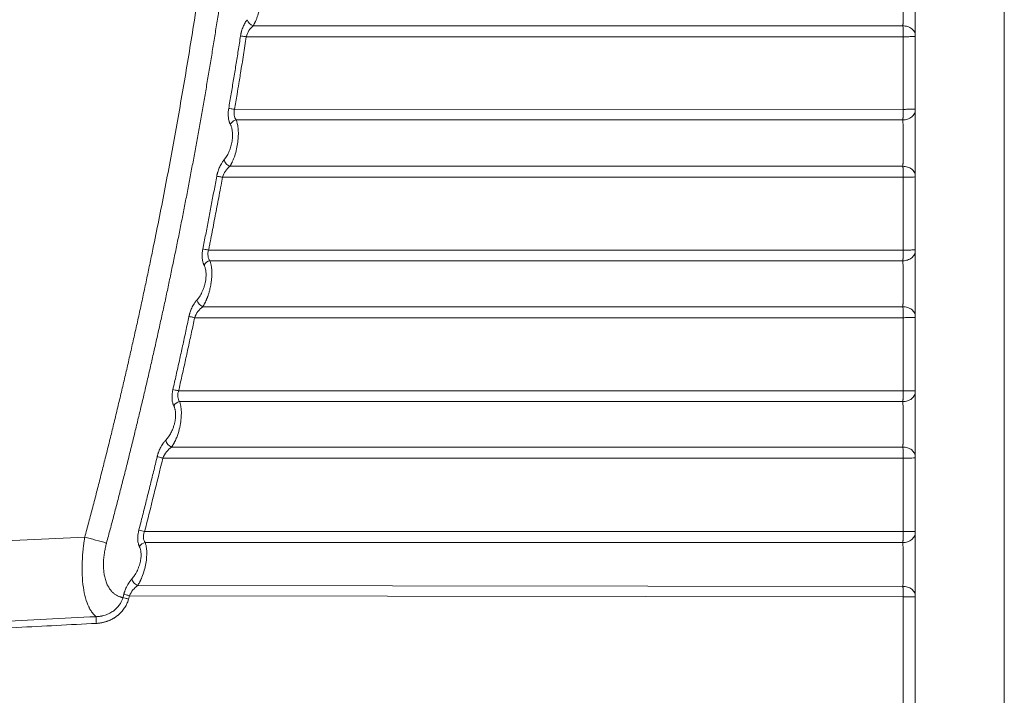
# Model space of a CAD drawing. Header units: millimetres. Extents: x 0 to 594, y 0 to 420.
# Tile 58 of 76: x 289 to 331, y 239 to 268. Entities that reach past the tile are written whole.
import ezdxf

# ---------------------------------------------------------------- set-up
doc = ezdxf.new("R2010")
doc.units = ezdxf.units.MM
doc.styles.add('SLDTEXTSTYLE1', font='TXT', dxfattribs={"width": 0.605})
doc.dimstyles.new('SLDDIMSTYLE1', dxfattribs={"dimtxt": 2.568319, "dimasz": 3.3, "dimexe": 0, "dimexo": 0.0625, "dimgap": 0.64208, "dimtad": 1, "dimdec": 0, "dimlfac": 5, "dimrnd": 1e-09, "dimzin": 12, "dimdsep": 46, "dimtxsty": 'SLDTEXTSTYLE1', "dimsah": 1, "dimcen": 0.09, "dimadec": 0, "dimazin": 3, "dimtfac": 1, "dimtdec": 1, "dimtofl": 0, "dimtmove": 0, "dimatfit": 3, "dimfxl": 1, "dimfrac": 2, "dimtolj": 1, "dimtzin": 12, "dimarcsym": 0})

# ---------------------------------------------------------------- blocks, each defined once
blk = doc.blocks.new('_D_6')
at = {"color": 7, "linetype": 'Continuous', "lineweight": 0}
for p, q in [((330.793, 372.004), (330.793, 209.104)), ((246.705, 327.56), (246.705, 209.104)), ((284.585, 214.636), (283.997, 214.636)), ((283.997, 214.636), (283.997, 210.692)), ((292.914, 214.636), (293.502, 214.636)), ((293.502, 214.636), (293.502, 210.692)), ((283.997, 210.692), (284.585, 210.692)), ((293.502, 210.692), (292.914, 210.692)), ((246.705, 210.104), (330.793, 210.104))]:
    blk.add_line(p, q, dxfattribs=at)
for points in [[(246.705, 210.104), (250.005, 209.604), (250.005, 210.604)], [(330.793, 210.104), (327.493, 210.604), (327.493, 209.604)]]:
    blk.add_solid(points, dxfattribs=at)
at = {"color": 7, "linetype": 'Continuous', "lineweight": 0, "char_height": 2.6458, "attachment_point": 1, "style": 'SLDTEXTSTYLE1'}
for s, insert in [('420', (285.81, 218.635)), ('16,6', (285.32, 214.103))]:
    blk.add_mtext(s, dxfattribs=dict(at, insert=insert))

msp = doc.modelspace()

# ---------------------------------------------------------------- linework, layer by layer
at = {"color": 7, "linetype": 'Continuous', "lineweight": 15}
for p, q in [((326.466, 267.936), (298.719, 267.935)), ((326.472, 267.473), (298.427, 267.472)), ((297.922, 264.372), (326.472, 264.371)), ((297.994, 263.921), (326.465, 263.92)), ((326.466, 261.938), (297.726, 261.938)), ((326.472, 261.473), (297.409, 261.473)), ((296.814, 258.361), (326.472, 258.361)), ((296.871, 257.905), (326.465, 257.905)), ((326.466, 255.943), (296.566, 255.943)), ((326.472, 255.475), (296.222, 255.475)), ((295.535, 252.35), (326.472, 252.35)), ((295.578, 251.888), (326.465, 251.888)), ((326.465, 249.95), (295.236, 249.95)), ((326.472, 249.478), (294.862, 249.478)), ((291.528, 246.103), (273.993, 245.289)), ((291.528, 246.103), (273.993, 245.289)), ((294.079, 246.338), (326.472, 246.337)), ((294.108, 245.87), (326.465, 245.87)), ((293.786, 244.036), (326.466, 244)), ((293.399, 243.456), (293.439, 243.601)), ((293.438, 243.601), (326.471, 243.548)), ((326.471, 232.42), (326.471, 243.548)), ((326.993, 232.419), (326.993, 243.553))]:
    msp.add_line(p, q, dxfattribs=at)
for centre, radius, start, end in [((298.858, 268.32), 0.409, 196.9965, 250.1143), ((296.947, 257.538), 0.375, 101.6744, 150.2374), ((296.714, 256.324), 0.409, 193.8685, 248.8318), ((295.652, 251.521), 0.375, 101.4297, 149.3778), ((295.388, 250.329), 0.409, 192.2382, 248.181), ((284.641, 209.728), 37.807, 75.544, 75.9217), ((226.819, 4.656), 249.968, 74.77638, 74.99687), ((294.181, 245.503), 0.374, 101.2632, 148.5814)]:
    msp.add_arc(centre, radius, start, end, dxfattribs=at)
for points, knots in [([(291.528, 246.103), (291.586, 246.316), (291.7, 246.743), (291.869, 247.384), (292.036, 248.026), (292.2, 248.668), (292.363, 249.312), (292.524, 249.956), (292.683, 250.601), (292.84, 251.246), (292.995, 251.892), (293.149, 252.539), (293.3, 253.187), (293.449, 253.836), (293.596, 254.485), (293.741, 255.135), (293.884, 255.786), (294.025, 256.437), (294.165, 257.09), (294.302, 257.743), (294.478, 258.594), (294.69, 259.643), (294.935, 260.892), (295.172, 262.143), (295.402, 263.395), (295.624, 264.649), (295.84, 265.905), (296.047, 267.163), (296.248, 268.423), (296.441, 269.684), (296.564, 270.526), (296.625, 270.947)], [0, 0, 0, 0, 0.02611, 0.052228, 0.078356, 0.104493, 0.13064, 0.156796, 0.182963, 0.20914, 0.235327, 0.261526, 0.287736, 0.313957, 0.34019, 0.366434, 0.392691, 0.418961, 0.445243, 0.471538, 0.497847, 0.547977, 0.598121, 0.648281, 0.698459, 0.748657, 0.798876, 0.849118, 0.899385, 0.949678, 1, 1, 1, 1]), ([(291.528, 246.103), (291.586, 246.316), (291.7, 246.743), (291.869, 247.384), (292.036, 248.026), (292.2, 248.668), (292.363, 249.312), (292.524, 249.956), (292.683, 250.601), (292.84, 251.246), (292.995, 251.892), (293.149, 252.539), (293.3, 253.187), (293.449, 253.836), (293.596, 254.485), (293.741, 255.135), (293.884, 255.786), (294.025, 256.437), (294.165, 257.09), (294.302, 257.743), (294.478, 258.594), (294.69, 259.643), (294.935, 260.892), (295.172, 262.143), (295.402, 263.395), (295.624, 264.649), (295.84, 265.905), (296.047, 267.163), (296.248, 268.423), (296.441, 269.684), (296.564, 270.526), (296.625, 270.947)], [0, 0, 0, 0, 0.02611, 0.052228, 0.078356, 0.104493, 0.13064, 0.156796, 0.182963, 0.20914, 0.235327, 0.261526, 0.287736, 0.313957, 0.34019, 0.366434, 0.392691, 0.418961, 0.445243, 0.471538, 0.497847, 0.547977, 0.598121, 0.648281, 0.698459, 0.748657, 0.798876, 0.849118, 0.899385, 0.949678, 1, 1, 1, 1]), ([(292.457, 245.852), (292.51, 246.05), (292.616, 246.447), (292.774, 247.043), (292.93, 247.64), (293.084, 248.239), (293.237, 248.84), (293.389, 249.442), (293.539, 250.046), (293.687, 250.652), (293.834, 251.258), (293.98, 251.867), (294.124, 252.477), (294.266, 253.089), (294.407, 253.702), (294.546, 254.317), (294.684, 254.933), (294.82, 255.551), (294.955, 256.17), (295.087, 256.791), (295.219, 257.413), (295.348, 258.037), (295.476, 258.662), (295.603, 259.289), (295.728, 259.918), (295.851, 260.547), (295.972, 261.179), (296.092, 261.812), (296.21, 262.446), (296.326, 263.082), (296.441, 263.719), (296.553, 264.358), (296.665, 264.998), (296.774, 265.64), (296.882, 266.283), (296.988, 266.928), (297.092, 267.574), (297.194, 268.222), (297.295, 268.871), (297.393, 269.521), (297.49, 270.173), (297.553, 270.608), (297.585, 270.826)], [0, 0, 0, 0, 0.024114, 0.048274, 0.072479, 0.09673, 0.121026, 0.145368, 0.169755, 0.194188, 0.218667, 0.24319, 0.267759, 0.292374, 0.317033, 0.341738, 0.366488, 0.391284, 0.416125, 0.441011, 0.465943, 0.49092, 0.515942, 0.54101, 0.566123, 0.591282, 0.616486, 0.641736, 0.667031, 0.692372, 0.717758, 0.74319, 0.768667, 0.79419, 0.819758, 0.845371, 0.87103, 0.896733, 0.922482, 0.948276, 0.974116, 1, 1, 1, 1]), ([(326.993, 267.537), (326.993, 267.545), (326.993, 267.569), (326.993, 267.616), (326.993, 267.678), (326.993, 267.754), (326.993, 267.86), (326.993, 268.003), (326.993, 268.183), (326.993, 268.371), (326.993, 268.566), (326.993, 268.764), (326.993, 269.031), (326.993, 269.297), (326.993, 269.552), (326.993, 269.737), (326.993, 269.911), (326.993, 270.049), (326.993, 270.15), (326.993, 270.232), (326.993, 270.299), (326.993, 270.342), (326.993, 270.355)], [0, 0, 0, 0, 0.011202, 0.032147, 0.062837, 0.091431, 0.124634, 0.186442, 0.248803, 0.311411, 0.373933, 0.436329, 0.498705, 0.623535, 0.686297, 0.749201, 0.81193, 0.874196, 0.907232, 0.93654, 0.980066, 1, 1, 1, 1]), ([(298.719, 267.935), (298.725, 267.946), (298.738, 267.968), (298.757, 268.002), (298.774, 268.035), (298.789, 268.066), (298.804, 268.096), (298.831, 268.156), (298.869, 268.249), (298.931, 268.431), (298.993, 268.671), (299.039, 268.97), (299.057, 269.256), (299.048, 269.477), (299.028, 269.637), (299.009, 269.734), (298.99, 269.812), (298.971, 269.875), (298.956, 269.914), (298.948, 269.934)], [0, 0, 0, 0, 0.023269, 0.045142, 0.065615, 0.084686, 0.10235, 0.118601, 0.188261, 0.253313, 0.392023, 0.51791, 0.640658, 0.762378, 0.821053, 0.88142, 0.918764, 0.95831, 1, 1, 1, 1]), ([(326.466, 267.936), (326.466, 267.948), (326.467, 267.972), (326.467, 268.009), (326.468, 268.047), (326.468, 268.086), (326.468, 268.126), (326.469, 268.168), (326.469, 268.21), (326.47, 268.253), (326.47, 268.297), (326.47, 268.341), (326.471, 268.386), (326.471, 268.432), (326.471, 268.477), (326.471, 268.524), (326.472, 268.57), (326.472, 268.617), (326.472, 268.664), (326.472, 268.711), (326.472, 268.759), (326.472, 268.806), (326.472, 268.853), (326.472, 268.899), (326.472, 268.96), (326.472, 269.036), (326.472, 269.125), (326.472, 269.215), (326.471, 269.304), (326.471, 269.392), (326.47, 269.478), (326.47, 269.563), (326.469, 269.644), (326.468, 269.723), (326.467, 269.798), (326.466, 269.869), (326.466, 269.912), (326.465, 269.934)], [0, 0, 0, 0, 0.022757, 0.045417, 0.067973, 0.090418, 0.112752, 0.134979, 0.157102, 0.179123, 0.201043, 0.222865, 0.244588, 0.266215, 0.287745, 0.30918, 0.33052, 0.351763, 0.37291, 0.393959, 0.414911, 0.435764, 0.456519, 0.477177, 0.497738, 0.537129, 0.576965, 0.617245, 0.657974, 0.699147, 0.740762, 0.782817, 0.825317, 0.868273, 0.911698, 0.95561, 1, 1, 1, 1]), ([(298.179, 267.506), (298.182, 267.52), (298.186, 267.547), (298.194, 267.586), (298.202, 267.626), (298.212, 267.665), (298.228, 267.726), (298.254, 267.806), (298.291, 267.9), (298.332, 267.988), (298.375, 268.067), (298.42, 268.139), (298.451, 268.179), (298.467, 268.2)], [0, 0, 0, 0, 0.048579, 0.097147, 0.145829, 0.194746, 0.244022, 0.373773, 0.504173, 0.629987, 0.75885, 0.878462, 1, 1, 1, 1]), ([(298.427, 267.472), (298.449, 267.565), (298.489, 267.656), (298.592, 267.813), (298.653, 267.881), (298.719, 267.935)], [0, 0, 0, 0, 0.5, 0.5, 1, 1, 1, 1]), ([(326.472, 267.473), (326.472, 267.479), (326.472, 267.505), (326.472, 267.551), (326.472, 267.609), (326.471, 267.668), (326.471, 267.726), (326.47, 267.783), (326.469, 267.837), (326.468, 267.889), (326.467, 267.92), (326.466, 267.936)], [0, 0, 0, 0, 0.039072, 0.149828, 0.263258, 0.379363, 0.498142, 0.619596, 0.743723, 0.870525, 1, 1, 1, 1]), ([(326.466, 267.935), (326.529, 267.934), (326.596, 267.925), (326.726, 267.885), (326.788, 267.854), (326.891, 267.777), (326.931, 267.73), (326.982, 267.634), (326.993, 267.584), (326.993, 267.537)], [0, 0, 0, 0, 0.25, 0.25, 0.5, 0.5, 0.75, 0.75, 1, 1, 1, 1]), ([(297.675, 264.41), (297.71, 264.616), (297.779, 265.027), (297.882, 265.646), (297.983, 266.265), (298.082, 266.885), (298.147, 267.299), (298.179, 267.506)], [0, 0, 0, 0, 0.19949, 0.399234, 0.599233, 0.799488, 1, 1, 1, 1]), ([(297.922, 264.372), (297.958, 264.585), (298.021, 264.955), (298.099, 265.426), (298.149, 265.729), (298.215, 266.134), (298.285, 266.567), (298.367, 267.084), (298.407, 267.343), (298.427, 267.472)], [0, 0, 0, 0, 0.206323, 0.358398, 0.456224, 0.499802, 0.749849, 0.874925, 1, 1, 1, 1]), ([(298.427, 267.472), (298.379, 267.48), (298.328, 267.487), (298.239, 267.499), (298.203, 267.504), (298.179, 267.506)], [0, 0, 0, 0, 0.5, 0.5, 1, 1, 1, 1]), ([(326.472, 267.473), (326.535, 267.473), (326.602, 267.473), (326.73, 267.475), (326.792, 267.477), (326.893, 267.48), (326.932, 267.482), (326.982, 267.487), (326.993, 267.489), (326.993, 267.491)], [0, 0, 0, 0, 0.25, 0.25, 0.5, 0.5, 0.75, 0.75, 1, 1, 1, 1]), ([(326.472, 264.371), (326.472, 264.888), (326.472, 265.922), (326.472, 266.955), (326.472, 267.473)], [0, 0, 0, 0, 0.499575, 1, 1, 1, 1]), ([(297.742, 263.734), (297.738, 263.742), (297.73, 263.758), (297.719, 263.783), (297.708, 263.809), (297.699, 263.837), (297.685, 263.881), (297.67, 263.946), (297.658, 264.034), (297.652, 264.127), (297.653, 264.212), (297.658, 264.286), (297.665, 264.348), (297.671, 264.389), (297.675, 264.41)], [0, 0, 0, 0, 0.050196, 0.099907, 0.149231, 0.198273, 0.247135, 0.378094, 0.507064, 0.634669, 0.762655, 0.84144, 0.920379, 1, 1, 1, 1]), ([(297.922, 264.372), (297.874, 264.38), (297.824, 264.388), (297.735, 264.402), (297.699, 264.407), (297.675, 264.41)], [0, 0, 0, 0, 0.5, 0.5, 1, 1, 1, 1]), ([(297.994, 263.921), (297.952, 263.972), (297.921, 264.039), (297.901, 264.157), (297.899, 264.198), (297.904, 264.284), (297.911, 264.328), (297.922, 264.372)], [0, 0, 0, 0, 0.5, 0.5, 0.75, 0.75, 1, 1, 1, 1]), ([(326.465, 263.92), (326.465, 263.928), (326.466, 263.942), (326.467, 263.966), (326.467, 263.991), (326.468, 264.017), (326.469, 264.043), (326.469, 264.071), (326.47, 264.099), (326.47, 264.128), (326.471, 264.158), (326.471, 264.188), (326.471, 264.218), (326.472, 264.249), (326.472, 264.279), (326.472, 264.31), (326.472, 264.341), (326.472, 264.361), (326.472, 264.371)], [0, 0, 0, 0, 0.066368, 0.13222, 0.197557, 0.262378, 0.326683, 0.390472, 0.453746, 0.516504, 0.578746, 0.640472, 0.701683, 0.762378, 0.822557, 0.88222, 0.941368, 1, 1, 1, 1]), ([(326.465, 263.92), (326.528, 263.921), (326.596, 263.931), (326.726, 263.974), (326.788, 264.006), (326.891, 264.088), (326.931, 264.138), (326.982, 264.24), (326.993, 264.294), (326.993, 264.343)], [0, 0, 0, 0, 0.25, 0.25, 0.5, 0.5, 0.75, 0.75, 1, 1, 1, 1]), ([(326.472, 264.371), (326.535, 264.371), (326.601, 264.372), (326.73, 264.373), (326.791, 264.375), (326.892, 264.378), (326.932, 264.38), (326.982, 264.384), (326.993, 264.386), (326.993, 264.388)], [0, 0, 0, 0, 0.25, 0.25, 0.5, 0.5, 0.75, 0.75, 1, 1, 1, 1]), ([(326.993, 261.535), (326.993, 261.543), (326.993, 261.565), (326.993, 261.612), (326.993, 261.673), (326.993, 261.748), (326.993, 261.853), (326.993, 261.994), (326.993, 262.173), (326.993, 262.361), (326.993, 262.555), (326.993, 262.753), (326.993, 263.019), (326.993, 263.285), (326.993, 263.54), (326.993, 263.725), (326.993, 263.9), (326.993, 264.037), (326.993, 264.138), (326.993, 264.22), (326.993, 264.287), (326.993, 264.329), (326.993, 264.343)], [0, 0, 0, 0, 0.011062, 0.031986, 0.062774, 0.091328, 0.124499, 0.186248, 0.248573, 0.311158, 0.373661, 0.436043, 0.498413, 0.623265, 0.686057, 0.748999, 0.81177, 0.874074, 0.90714, 0.936465, 0.98017, 1, 1, 1, 1]), ([(297.475, 262.212), (297.482, 262.221), (297.497, 262.239), (297.519, 262.267), (297.541, 262.297), (297.561, 262.328), (297.592, 262.376), (297.631, 262.444), (297.677, 262.537), (297.718, 262.636), (297.766, 262.774), (297.812, 262.958), (297.836, 263.146), (297.839, 263.29), (297.834, 263.394), (297.822, 263.492), (297.804, 263.572), (297.785, 263.637), (297.765, 263.688), (297.75, 263.719), (297.742, 263.734)], [0, 0, 0, 0, 0.025622, 0.051037, 0.076281, 0.10139, 0.126402, 0.189765, 0.252331, 0.315505, 0.377839, 0.502489, 0.626675, 0.688735, 0.7509, 0.812782, 0.875243, 0.916431, 0.957926, 1, 1, 1, 1]), ([(297.726, 261.938), (297.733, 261.95), (297.747, 261.972), (297.766, 262.006), (297.784, 262.038), (297.8, 262.069), (297.815, 262.098), (297.843, 262.157), (297.882, 262.248), (297.948, 262.428), (298.015, 262.666), (298.067, 262.963), (298.09, 263.244), (298.085, 263.463), (298.069, 263.621), (298.053, 263.717), (298.034, 263.796), (298.016, 263.861), (298.001, 263.9), (297.994, 263.921)], [0, 0, 0, 0, 0.024236, 0.046747, 0.067528, 0.086575, 0.103883, 0.119445, 0.189798, 0.255127, 0.394526, 0.519692, 0.641452, 0.761043, 0.819311, 0.879123, 0.917254, 0.957566, 1, 1, 1, 1]), ([(297.994, 263.921), (297.966, 263.914), (297.939, 263.905), (297.891, 263.883), (297.87, 263.87), (297.827, 263.84), (297.807, 263.822), (297.77, 263.781), (297.754, 263.758), (297.742, 263.734)], [0, 0, 0, 0, 0.25, 0.25, 0.5, 0.5, 0.75, 0.75, 1, 1, 1, 1]), ([(326.466, 261.938), (326.466, 261.95), (326.466, 261.973), (326.467, 262.009), (326.467, 262.046), (326.468, 262.085), (326.468, 262.125), (326.469, 262.165), (326.469, 262.207), (326.47, 262.249), (326.47, 262.293), (326.47, 262.337), (326.471, 262.381), (326.471, 262.426), (326.471, 262.472), (326.471, 262.518), (326.471, 262.564), (326.472, 262.611), (326.472, 262.657), (326.472, 262.704), (326.472, 262.751), (326.472, 262.798), (326.472, 262.844), (326.472, 262.891), (326.472, 262.951), (326.472, 263.026), (326.472, 263.116), (326.472, 263.205), (326.471, 263.293), (326.471, 263.381), (326.47, 263.467), (326.47, 263.551), (326.469, 263.633), (326.468, 263.711), (326.467, 263.786), (326.466, 263.856), (326.465, 263.899), (326.465, 263.92)], [0, 0, 0, 0, 0.0227546, 0.045412, 0.0679645, 0.0904056, 0.1127356, 0.1349581, 0.157076, 0.1790915, 0.2010063, 0.2228217, 0.2445391, 0.2661596, 0.2876841, 0.3091131, 0.3304464, 0.3516836, 0.3728241, 0.3938672, 0.4148123, 0.435659, 0.4564073, 0.4770581, 0.4976118, 0.536997, 0.5768287, 0.6171088, 0.6578393, 0.6990184, 0.7406425, 0.7827098, 0.8252251, 0.8681988, 0.9116441, 0.9555802, 1, 1, 1, 1]), ([(297.163, 261.515), (297.165, 261.527), (297.169, 261.55), (297.177, 261.586), (297.186, 261.621), (297.195, 261.656), (297.211, 261.711), (297.235, 261.785), (297.271, 261.877), (297.313, 261.967), (297.356, 262.044), (297.397, 262.109), (297.435, 262.163), (297.462, 262.196), (297.475, 262.212)], [0, 0, 0, 0, 0.042654, 0.08533, 0.128115, 0.171092, 0.214344, 0.33159, 0.450765, 0.579735, 0.711624, 0.806595, 0.902551, 1, 1, 1, 1]), ([(297.409, 261.473), (297.435, 261.567), (297.48, 261.658), (297.591, 261.817), (297.657, 261.884), (297.726, 261.938)], [0, 0, 0, 0, 0.5, 0.5, 1, 1, 1, 1]), ([(297.726, 261.938), (297.694, 261.95), (297.663, 261.967), (297.608, 262.006), (297.583, 262.028), (297.543, 262.072), (297.524, 262.098), (297.493, 262.153), (297.481, 262.183), (297.475, 262.212)], [0, 0, 0, 0, 0.25, 0.25, 0.5, 0.5, 0.75, 0.75, 1, 1, 1, 1]), ([(326.472, 261.473), (326.472, 261.479), (326.472, 261.504), (326.472, 261.551), (326.472, 261.611), (326.471, 261.671), (326.471, 261.73), (326.47, 261.787), (326.469, 261.842), (326.467, 261.893), (326.466, 261.923), (326.466, 261.938)], [0, 0, 0, 0, 0.032157, 0.147626, 0.26467, 0.383288, 0.503481, 0.625249, 0.748591, 0.873508, 1, 1, 1, 1]), ([(326.466, 261.938), (326.529, 261.937), (326.596, 261.927), (326.726, 261.887), (326.788, 261.856), (326.891, 261.778), (326.931, 261.73), (326.982, 261.632), (326.993, 261.582), (326.993, 261.535)], [0, 0, 0, 0, 0.25, 0.25, 0.5, 0.5, 0.75, 0.75, 1, 1, 1, 1]), ([(296.569, 258.407), (296.61, 258.614), (296.691, 259.026), (296.811, 259.647), (296.93, 260.268), (297.047, 260.891), (297.124, 261.307), (297.163, 261.515)], [0, 0, 0, 0, 0.199363, 0.399044, 0.599043, 0.799362, 1, 1, 1, 1]), ([(297.409, 261.473), (297.361, 261.481), (297.31, 261.49), (297.222, 261.505), (297.186, 261.511), (297.163, 261.515)], [0, 0, 0, 0, 0.5, 0.5, 1, 1, 1, 1]), ([(296.814, 258.361), (296.827, 258.426), (296.853, 258.555), (296.904, 258.814), (296.992, 259.267), (297.117, 259.915), (297.243, 260.58), (297.34, 261.099), (297.388, 261.359), (297.409, 261.473)], [0, 0, 0, 0, 0.062451, 0.124906, 0.24984, 0.499796, 0.749855, 0.89028, 1, 1, 1, 1]), ([(326.472, 261.473), (326.535, 261.473), (326.602, 261.473), (326.73, 261.475), (326.792, 261.476), (326.893, 261.479), (326.932, 261.481), (326.982, 261.485), (326.993, 261.486), (326.993, 261.488)], [0, 0, 0, 0, 0.25, 0.25, 0.5, 0.5, 0.75, 0.75, 1, 1, 1, 1]), ([(326.472, 258.361), (326.472, 258.879), (326.472, 259.917), (326.472, 260.954), (326.472, 261.473)], [0, 0, 0, 0, 0.499749, 1, 1, 1, 1]), ([(296.621, 257.724), (296.617, 257.733), (296.608, 257.75), (296.596, 257.779), (296.586, 257.808), (296.572, 257.852), (296.557, 257.914), (296.544, 257.999), (296.54, 258.077), (296.54, 258.143), (296.542, 258.201), (296.547, 258.264), (296.556, 258.336), (296.564, 258.383), (296.569, 258.407)], [0, 0, 0, 0, 0.055163, 0.109792, 0.164029, 0.218017, 0.341598, 0.462317, 0.594679, 0.662496, 0.729553, 0.818364, 0.90824, 1, 1, 1, 1]), ([(296.814, 258.361), (296.767, 258.371), (296.717, 258.38), (296.629, 258.397), (296.593, 258.403), (296.569, 258.407)], [0, 0, 0, 0, 0.5, 0.5, 1, 1, 1, 1]), ([(296.871, 257.905), (296.83, 257.957), (296.801, 258.025), (296.785, 258.144), (296.784, 258.187), (296.793, 258.273), (296.801, 258.318), (296.814, 258.361)], [0, 0, 0, 0, 0.5, 0.5, 0.75, 0.75, 1, 1, 1, 1]), ([(326.465, 257.905), (326.465, 257.913), (326.466, 257.927), (326.467, 257.951), (326.467, 257.976), (326.468, 258.002), (326.469, 258.029), (326.469, 258.057), (326.47, 258.086), (326.47, 258.116), (326.471, 258.145), (326.471, 258.176), (326.471, 258.206), (326.472, 258.237), (326.472, 258.268), (326.472, 258.299), (326.472, 258.33), (326.472, 258.351), (326.472, 258.361)], [0, 0, 0, 0, 0.066512, 0.132489, 0.197931, 0.262838, 0.32721, 0.391047, 0.45435, 0.517117, 0.57935, 0.641048, 0.70221, 0.762838, 0.822931, 0.882489, 0.941512, 1, 1, 1, 1]), ([(326.465, 257.905), (326.528, 257.906), (326.595, 257.916), (326.726, 257.959), (326.788, 257.991), (326.891, 258.074), (326.931, 258.123), (326.982, 258.226), (326.993, 258.28), (326.993, 258.329)], [0, 0, 0, 0, 0.25, 0.25, 0.5, 0.5, 0.75, 0.75, 1, 1, 1, 1]), ([(326.472, 258.361), (326.535, 258.361), (326.601, 258.361), (326.73, 258.363), (326.791, 258.364), (326.892, 258.367), (326.932, 258.368), (326.982, 258.371), (326.993, 258.373), (326.993, 258.375)], [0, 0, 0, 0, 0.25, 0.25, 0.5, 0.5, 0.75, 0.75, 1, 1, 1, 1]), ([(326.993, 255.534), (326.993, 255.545), (326.993, 255.569), (326.993, 255.606), (326.993, 255.65), (326.993, 255.702), (326.993, 255.785), (326.993, 255.897), (326.993, 256.042), (326.993, 256.203), (326.993, 256.443), (326.993, 256.78), (326.993, 257.21), (326.993, 257.567), (326.993, 257.833), (326.993, 258.018), (326.993, 258.157), (326.993, 258.247), (326.993, 258.296), (326.993, 258.319), (326.993, 258.329)], [0, 0, 0, 0, 0.016843, 0.033687, 0.050529, 0.075114, 0.10131, 0.152592, 0.205276, 0.260678, 0.319367, 0.445336, 0.580646, 0.721066, 0.791622, 0.861352, 0.930295, 0.964951, 0.984894, 1, 1, 1, 1]), ([(296.566, 255.943), (296.574, 255.954), (296.588, 255.977), (296.61, 256.012), (296.631, 256.048), (296.65, 256.084), (296.669, 256.119), (296.686, 256.155), (296.702, 256.19), (296.718, 256.224), (296.732, 256.258), (296.746, 256.291), (296.758, 256.322), (296.77, 256.353), (296.793, 256.416), (296.825, 256.513), (296.87, 256.673), (296.91, 256.858), (296.944, 257.095), (296.96, 257.348), (296.95, 257.543), (296.933, 257.664), (296.922, 257.728), (296.908, 257.79), (296.892, 257.85), (296.878, 257.887), (296.871, 257.905)], [0, 0, 0, 0, 0.0248723, 0.0489233, 0.0721482, 0.0945447, 0.1161102, 0.1368417, 0.1567369, 0.1757943, 0.1940127, 0.2113892, 0.2279204, 0.243604, 0.2584384, 0.3234774, 0.3842242, 0.4806616, 0.5702756, 0.6933978, 0.8159213, 0.8502599, 0.8858573, 0.9227066, 0.9607661, 1, 1, 1, 1]), ([(326.466, 255.943), (326.466, 255.954), (326.466, 255.976), (326.467, 256.011), (326.467, 256.046), (326.468, 256.083), (326.468, 256.121), (326.469, 256.16), (326.469, 256.2), (326.469, 256.24), (326.47, 256.282), (326.47, 256.324), (326.47, 256.366), (326.471, 256.409), (326.471, 256.453), (326.471, 256.497), (326.471, 256.541), (326.472, 256.586), (326.472, 256.63), (326.472, 256.675), (326.472, 256.72), (326.472, 256.764), (326.472, 256.824), (326.472, 256.9), (326.472, 256.991), (326.472, 257.082), (326.472, 257.174), (326.471, 257.265), (326.471, 257.355), (326.47, 257.443), (326.47, 257.529), (326.469, 257.613), (326.468, 257.693), (326.467, 257.769), (326.466, 257.841), (326.465, 257.884), (326.465, 257.905)], [0, 0, 0, 0, 0.022279, 0.044448, 0.0665, 0.088428, 0.110232, 0.131917, 0.153484, 0.174937, 0.196277, 0.217504, 0.238621, 0.259628, 0.280527, 0.301317, 0.322, 0.342575, 0.363041, 0.383399, 0.403647, 0.423785, 0.443814, 0.484052, 0.524713, 0.565795, 0.607298, 0.649222, 0.691568, 0.734334, 0.777519, 0.821125, 0.865163, 0.909645, 0.95459, 1, 1, 1, 1]), ([(296.317, 256.226), (296.324, 256.234), (296.339, 256.251), (296.361, 256.278), (296.382, 256.305), (296.403, 256.334), (296.437, 256.383), (296.481, 256.456), (296.537, 256.562), (296.588, 256.682), (296.634, 256.815), (296.669, 256.95), (296.693, 257.083), (296.705, 257.196), (296.708, 257.292), (296.706, 257.377), (296.699, 257.464), (296.685, 257.545), (296.667, 257.614), (296.646, 257.672), (296.63, 257.707), (296.621, 257.724)], [0, 0, 0, 0, 0.024827, 0.049435, 0.073857, 0.098125, 0.122273, 0.193668, 0.264022, 0.342512, 0.423036, 0.50193, 0.575753, 0.647201, 0.694399, 0.741651, 0.800181, 0.859107, 0.90562, 0.952444, 1, 1, 1, 1]), ([(295.977, 255.524), (295.98, 255.536), (295.985, 255.56), (295.994, 255.596), (296.004, 255.632), (296.014, 255.668), (296.032, 255.723), (296.059, 255.798), (296.099, 255.89), (296.144, 255.981), (296.19, 256.059), (296.234, 256.124), (296.275, 256.178), (296.303, 256.21), (296.317, 256.226)], [0, 0, 0, 0, 0.042307, 0.084745, 0.127401, 0.170358, 0.213701, 0.330742, 0.449912, 0.579029, 0.710938, 0.8063, 0.902486, 1, 1, 1, 1]), ([(296.222, 255.475), (296.252, 255.571), (296.303, 255.663), (296.423, 255.822), (296.493, 255.89), (296.566, 255.943)], [0, 0, 0, 0, 0.5, 0.5, 1, 1, 1, 1]), ([(326.472, 255.475), (326.472, 255.479), (326.472, 255.504), (326.472, 255.55), (326.472, 255.611), (326.471, 255.672), (326.471, 255.732), (326.47, 255.79), (326.469, 255.845), (326.467, 255.897), (326.466, 255.928), (326.466, 255.943)], [0, 0, 0, 0, 0.025287, 0.141009, 0.258478, 0.377696, 0.498661, 0.621374, 0.745835, 0.872044, 1, 1, 1, 1]), ([(326.466, 255.943), (326.529, 255.942), (326.596, 255.932), (326.726, 255.891), (326.788, 255.86), (326.891, 255.78), (326.931, 255.732), (326.982, 255.633), (326.993, 255.581), (326.993, 255.534)], [0, 0, 0, 0, 0.25, 0.25, 0.5, 0.5, 0.75, 0.75, 1, 1, 1, 1]), ([(295.291, 252.404), (295.338, 252.611), (295.432, 253.025), (295.571, 253.648), (295.708, 254.272), (295.843, 254.897), (295.932, 255.315), (295.977, 255.524)], [0, 0, 0, 0, 0.199254, 0.39888, 0.598879, 0.799252, 1, 1, 1, 1]), ([(295.535, 252.35), (295.582, 252.558), (295.676, 252.974), (295.815, 253.599), (295.953, 254.223), (296.088, 254.849), (296.177, 255.266), (296.222, 255.475)], [0, 0, 0, 0, 0.200002, 0.400002, 0.600003, 0.800002, 1, 1, 1, 1]), ([(296.222, 255.475), (296.174, 255.485), (296.124, 255.495), (296.037, 255.513), (296.001, 255.52), (295.977, 255.524)], [0, 0, 0, 0, 0.5, 0.5, 1, 1, 1, 1]), ([(326.472, 255.475), (326.535, 255.475), (326.602, 255.475), (326.73, 255.476), (326.792, 255.477), (326.893, 255.48), (326.932, 255.481), (326.982, 255.484), (326.993, 255.485), (326.993, 255.487)], [0, 0, 0, 0, 0.25, 0.25, 0.5, 0.5, 0.75, 0.75, 1, 1, 1, 1]), ([(326.472, 252.35), (326.472, 252.87), (326.472, 253.912), (326.472, 254.953), (326.472, 255.475)], [0, 0, 0, 0, 0.499377, 1, 1, 1, 1]), ([(295.33, 251.712), (295.326, 251.719), (295.319, 251.734), (295.309, 251.757), (295.3, 251.781), (295.291, 251.806), (295.279, 251.848), (295.266, 251.911), (295.255, 251.999), (295.252, 252.096), (295.257, 252.183), (295.264, 252.253), (295.272, 252.304), (295.28, 252.354), (295.288, 252.387), (295.291, 252.404)], [0, 0, 0, 0, 0.045558, 0.090695, 0.135492, 0.180034, 0.224408, 0.350904, 0.475608, 0.608883, 0.744875, 0.810305, 0.875148, 0.936627, 1, 1, 1, 1]), ([(295.535, 252.35), (295.488, 252.361), (295.438, 252.372), (295.351, 252.391), (295.315, 252.399), (295.291, 252.404)], [0, 0, 0, 0, 0.5, 0.5, 1, 1, 1, 1]), ([(295.578, 251.888), (295.557, 251.914), (295.54, 251.945), (295.513, 252.012), (295.504, 252.05), (295.496, 252.131), (295.497, 252.174), (295.509, 252.261), (295.52, 252.306), (295.535, 252.35)], [0, 0, 0, 0, 0.25, 0.25, 0.5, 0.5, 0.75, 0.75, 1, 1, 1, 1]), ([(326.465, 251.888), (326.465, 251.896), (326.466, 251.911), (326.467, 251.935), (326.467, 251.96), (326.468, 251.987), (326.469, 252.014), (326.469, 252.042), (326.47, 252.072), (326.47, 252.101), (326.471, 252.132), (326.471, 252.162), (326.471, 252.193), (326.472, 252.225), (326.472, 252.256), (326.472, 252.287), (326.472, 252.319), (326.472, 252.339), (326.472, 252.35)], [0, 0, 0, 0, 0.066692, 0.132825, 0.198399, 0.263414, 0.32787, 0.391767, 0.455106, 0.517885, 0.580106, 0.641767, 0.70287, 0.763414, 0.823399, 0.882825, 0.941692, 1, 1, 1, 1]), ([(326.465, 251.888), (326.528, 251.889), (326.595, 251.9), (326.726, 251.942), (326.788, 251.975), (326.891, 252.058), (326.931, 252.107), (326.982, 252.211), (326.993, 252.264), (326.993, 252.314)], [0, 0, 0, 0, 0.25, 0.25, 0.5, 0.5, 0.75, 0.75, 1, 1, 1, 1]), ([(326.472, 252.35), (326.535, 252.35), (326.601, 252.35), (326.73, 252.351), (326.791, 252.352), (326.892, 252.354), (326.932, 252.355), (326.982, 252.358), (326.993, 252.359), (326.993, 252.36)], [0, 0, 0, 0, 0.25, 0.25, 0.5, 0.5, 0.75, 0.75, 1, 1, 1, 1]), ([(326.993, 249.534), (326.993, 249.548), (326.993, 249.573), (326.993, 249.611), (326.993, 249.647), (326.993, 249.679), (326.993, 249.707), (326.993, 249.732), (326.993, 249.762), (326.993, 249.81), (326.993, 249.897), (326.993, 250.028), (326.993, 250.199), (326.993, 250.434), (326.993, 250.685), (326.993, 250.941), (326.993, 251.157), (326.993, 251.339), (326.993, 251.483), (326.993, 251.626), (326.993, 251.798), (326.993, 251.991), (326.993, 252.13), (326.993, 252.222), (326.993, 252.273), (326.993, 252.302), (326.993, 252.314)], [0, 0, 0, 0, 0.019486, 0.037161, 0.053023, 0.067073, 0.07931, 0.089736, 0.09835, 0.116277, 0.148394, 0.199898, 0.262018, 0.328264, 0.434916, 0.500843, 0.569099, 0.639271, 0.674975, 0.711015, 0.783516, 0.855616, 0.927177, 0.95605, 0.981835, 1, 1, 1, 1]), ([(295.236, 249.95), (295.244, 249.961), (295.259, 249.983), (295.281, 250.017), (295.302, 250.051), (295.322, 250.086), (295.341, 250.12), (295.358, 250.153), (295.375, 250.186), (295.39, 250.218), (295.405, 250.25), (295.418, 250.28), (295.43, 250.309), (295.442, 250.336), (295.491, 250.461), (295.565, 250.689), (295.63, 251.021), (295.657, 251.319), (295.651, 251.519), (295.637, 251.643), (295.627, 251.708), (295.614, 251.772), (295.597, 251.833), (295.584, 251.87), (295.578, 251.888)], [0, 0, 0, 0, 0.024889, 0.048849, 0.071878, 0.093976, 0.115137, 0.135357, 0.154634, 0.172964, 0.190345, 0.206774, 0.22225, 0.23677, 0.250333, 0.415855, 0.559432, 0.686681, 0.811633, 0.846883, 0.883367, 0.921071, 0.959961, 1, 1, 1, 1]), ([(326.465, 249.95), (326.466, 249.961), (326.466, 249.983), (326.467, 250.018), (326.467, 250.053), (326.468, 250.09), (326.468, 250.129), (326.469, 250.168), (326.469, 250.208), (326.469, 250.249), (326.47, 250.291), (326.47, 250.333), (326.47, 250.376), (326.471, 250.42), (326.471, 250.464), (326.471, 250.509), (326.471, 250.553), (326.472, 250.598), (326.472, 250.643), (326.472, 250.688), (326.472, 250.734), (326.472, 250.792), (326.472, 250.863), (326.472, 250.949), (326.472, 251.035), (326.472, 251.121), (326.472, 251.207), (326.471, 251.292), (326.471, 251.376), (326.47, 251.459), (326.469, 251.539), (326.469, 251.616), (326.468, 251.691), (326.467, 251.761), (326.466, 251.828), (326.465, 251.868), (326.465, 251.888)], [0, 0, 0, 0, 0.022885, 0.045645, 0.06827, 0.090756, 0.113102, 0.135312, 0.157391, 0.179341, 0.201162, 0.222857, 0.244427, 0.265872, 0.287195, 0.308395, 0.329473, 0.350428, 0.37126, 0.391969, 0.412553, 0.433012, 0.471084, 0.509528, 0.548343, 0.587529, 0.627084, 0.667012, 0.70731, 0.747977, 0.789013, 0.830422, 0.872213, 0.914398, 0.956993, 1, 1, 1, 1]), ([(294.989, 250.243), (294.997, 250.251), (295.012, 250.268), (295.036, 250.295), (295.059, 250.323), (295.081, 250.352), (295.115, 250.398), (295.157, 250.463), (295.206, 250.549), (295.249, 250.637), (295.284, 250.718), (295.32, 250.816), (295.354, 250.928), (295.382, 251.054), (295.398, 251.162), (295.406, 251.25), (295.408, 251.337), (295.405, 251.428), (295.394, 251.509), (295.381, 251.574), (295.367, 251.623), (295.35, 251.67), (295.336, 251.698), (295.33, 251.712)], [0, 0, 0, 0, 0.026004, 0.0518, 0.077424, 0.102915, 0.12831, 0.192675, 0.256175, 0.312664, 0.368414, 0.411961, 0.491329, 0.5664, 0.628567, 0.675032, 0.721482, 0.78317, 0.845116, 0.883459, 0.921883, 0.960646, 1, 1, 1, 1]), ([(294.619, 249.535), (294.622, 249.548), (294.628, 249.572), (294.638, 249.608), (294.649, 249.645), (294.661, 249.681), (294.681, 249.737), (294.711, 249.813), (294.754, 249.906), (294.804, 249.997), (294.854, 250.075), (294.901, 250.14), (294.944, 250.194), (294.974, 250.226), (294.989, 250.243)], [0, 0, 0, 0, 0.042138, 0.08443, 0.126965, 0.169827, 0.213101, 0.329875, 0.448934, 0.578067, 0.710021, 0.805723, 0.902215, 1, 1, 1, 1]), ([(294.862, 249.478), (294.897, 249.576), (294.953, 249.67), (295.084, 249.83), (295.159, 249.897), (295.236, 249.95)], [0, 0, 0, 0, 0.5, 0.5, 1, 1, 1, 1]), ([(326.472, 249.478), (326.472, 249.481), (326.472, 249.505), (326.472, 249.551), (326.472, 249.613), (326.471, 249.675), (326.471, 249.736), (326.47, 249.795), (326.468, 249.851), (326.467, 249.904), (326.466, 249.935), (326.465, 249.95)], [0, 0, 0, 0, 0.01855, 0.134413, 0.252225, 0.371985, 0.493692, 0.617348, 0.742951, 0.870502, 1, 1, 1, 1]), ([(326.465, 249.95), (326.528, 249.949), (326.596, 249.939), (326.726, 249.897), (326.788, 249.865), (326.891, 249.785), (326.931, 249.736), (326.982, 249.635), (326.993, 249.583), (326.993, 249.534)], [0, 0, 0, 0, 0.25, 0.25, 0.5, 0.5, 0.75, 0.75, 1, 1, 1, 1]), ([(293.838, 246.399), (293.891, 246.607), (293.997, 247.023), (294.155, 247.648), (294.311, 248.276), (294.466, 248.905), (294.568, 249.325), (294.619, 249.535)], [0, 0, 0, 0, 0.1991339, 0.3987001, 0.5986993, 0.7991323, 1, 1, 1, 1]), ([(294.862, 249.478), (294.815, 249.489), (294.765, 249.501), (294.678, 249.522), (294.643, 249.53), (294.619, 249.535)], [0, 0, 0, 0, 0.5, 0.5, 1, 1, 1, 1]), ([(326.472, 249.478), (326.535, 249.478), (326.602, 249.478), (326.73, 249.479), (326.792, 249.48), (326.893, 249.482), (326.932, 249.483), (326.982, 249.485), (326.993, 249.486), (326.993, 249.487)], [0, 0, 0, 0, 0.25, 0.25, 0.5, 0.5, 0.75, 0.75, 1, 1, 1, 1]), ([(326.472, 246.337), (326.472, 246.86), (326.472, 247.907), (326.472, 248.954), (326.472, 249.478)], [0, 0, 0, 0, 0.499296, 1, 1, 1, 1]), ([(293.862, 245.698), (293.858, 245.706), (293.851, 245.721), (293.841, 245.745), (293.831, 245.77), (293.823, 245.796), (293.811, 245.841), (293.798, 245.907), (293.79, 246), (293.79, 246.099), (293.798, 246.19), (293.809, 246.269), (293.822, 246.334), (293.832, 246.377), (293.838, 246.399)], [0, 0, 0, 0, 0.046975, 0.093509, 0.139697, 0.185638, 0.231433, 0.362624, 0.492209, 0.624257, 0.757649, 0.837784, 0.91837, 1, 1, 1, 1]), ([(292.016, 242.706), (292.006, 242.713), (291.987, 242.728), (291.959, 242.753), (291.931, 242.779), (291.905, 242.807), (291.879, 242.837), (291.854, 242.868), (291.829, 242.9), (291.806, 242.935), (291.783, 242.97), (291.761, 243.007), (291.739, 243.045), (291.719, 243.085), (291.652, 243.22), (291.556, 243.486), (291.46, 243.948), (291.411, 244.482), (291.412, 244.923), (291.428, 245.22), (291.438, 245.363), (291.45, 245.508), (291.466, 245.655), (291.484, 245.803), (291.505, 245.953), (291.52, 246.053), (291.528, 246.103)], [0, 0, 0, 0, 0.0193887, 0.0385923, 0.0576119, 0.0764483, 0.0951024, 0.1135752, 0.1318678, 0.1499811, 0.1679163, 0.1856744, 0.2032565, 0.2206638, 0.2378976, 0.3756959, 0.5078774, 0.6433044, 0.7779036, 0.8090377, 0.8403486, 0.8718491, 0.9035521, 0.9354702, 0.9676154, 1, 1, 1, 1]), ([(294.108, 245.87), (294.087, 245.896), (294.07, 245.927), (294.045, 245.995), (294.036, 246.034), (294.031, 246.116), (294.034, 246.159), (294.049, 246.248), (294.062, 246.293), (294.079, 246.338)], [0, 0, 0, 0, 0.25, 0.25, 0.5, 0.5, 0.75, 0.75, 1, 1, 1, 1]), ([(326.465, 245.87), (326.465, 245.877), (326.466, 245.892), (326.467, 245.917), (326.467, 245.942), (326.468, 245.969), (326.469, 245.997), (326.469, 246.026), (326.47, 246.055), (326.47, 246.086), (326.471, 246.116), (326.471, 246.148), (326.471, 246.179), (326.472, 246.211), (326.472, 246.243), (326.472, 246.274), (326.472, 246.306), (326.472, 246.327), (326.472, 246.337)], [0, 0, 0, 0, 0.066915, 0.133241, 0.198978, 0.264127, 0.328687, 0.392658, 0.456041, 0.518836, 0.581042, 0.642659, 0.703687, 0.764127, 0.823978, 0.883241, 0.941915, 1, 1, 1, 1]), ([(326.465, 245.87), (326.528, 245.871), (326.595, 245.881), (326.726, 245.924), (326.788, 245.957), (326.891, 246.04), (326.931, 246.09), (326.982, 246.194), (326.993, 246.248), (326.993, 246.298)], [0, 0, 0, 0, 0.25, 0.25, 0.5, 0.5, 0.75, 0.75, 1, 1, 1, 1]), ([(326.472, 246.337), (326.535, 246.338), (326.601, 246.338), (326.73, 246.338), (326.791, 246.339), (326.892, 246.34), (326.932, 246.341), (326.982, 246.343), (326.993, 246.344), (326.993, 246.345)], [0, 0, 0, 0, 0.25, 0.25, 0.5, 0.5, 0.75, 0.75, 1, 1, 1, 1]), ([(326.993, 243.598), (326.993, 243.611), (326.993, 243.638), (326.993, 243.681), (326.993, 243.725), (326.993, 243.771), (326.993, 243.819), (326.993, 243.868), (326.993, 243.919), (326.993, 243.972), (326.993, 244.026), (326.993, 244.115), (326.993, 244.245), (326.993, 244.409), (326.993, 244.601), (326.993, 244.806), (326.993, 245.035), (326.993, 245.217), (326.993, 245.361), (326.993, 245.504), (326.993, 245.641), (326.993, 245.771), (326.993, 245.861), (326.993, 245.948), (326.993, 246.028), (326.993, 246.104), (326.993, 246.173), (326.993, 246.238), (326.993, 246.278), (326.993, 246.298)], [0, 0, 0, 0, 0.0195252, 0.0391678, 0.0589251, 0.0787941, 0.0987717, 0.1188549, 0.1390431, 0.1593373, 0.1797385, 0.2002474, 0.2583068, 0.3189549, 0.3689501, 0.449915, 0.5197267, 0.5914931, 0.6278202, 0.664224, 0.7364708, 0.7719867, 0.806908, 0.8390198, 0.8744393, 0.9058241, 0.9372125, 0.9686048, 1, 1, 1, 1]), ([(293.158, 243.522), (293.148, 243.523), (293.128, 243.527), (293.099, 243.533), (293.064, 243.542), (293.023, 243.554), (292.958, 243.579), (292.875, 243.62), (292.776, 243.688), (292.679, 243.778), (292.589, 243.892), (292.507, 244.031), (292.434, 244.201), (292.38, 244.388), (292.344, 244.594), (292.329, 244.769), (292.325, 244.92), (292.328, 245.069), (292.342, 245.254), (292.367, 245.436), (292.392, 245.574), (292.412, 245.671), (292.431, 245.752), (292.446, 245.812), (292.454, 245.841), (292.457, 245.852)], [0, 0, 0, 0, 0.016301, 0.03259, 0.048864, 0.075097, 0.10265, 0.161264, 0.223559, 0.288686, 0.355987, 0.424773, 0.494463, 0.573137, 0.634344, 0.703134, 0.73687, 0.770016, 0.834117, 0.894467, 0.922794, 0.949713, 0.975388, 0.990897, 1, 1, 1, 1]), ([(293.541, 244.319), (293.549, 244.328), (293.564, 244.346), (293.587, 244.374), (293.61, 244.403), (293.633, 244.434), (293.656, 244.468), (293.687, 244.518), (293.727, 244.586), (293.775, 244.68), (293.82, 244.786), (293.861, 244.902), (293.901, 245.047), (293.924, 245.187), (293.933, 245.312), (293.932, 245.403), (293.925, 245.488), (293.912, 245.558), (293.897, 245.614), (293.881, 245.658), (293.868, 245.685), (293.862, 245.698)], [0, 0, 0, 0, 0.027128, 0.054105, 0.08097, 0.107763, 0.136934, 0.166448, 0.228634, 0.295728, 0.368329, 0.443892, 0.519388, 0.639554, 0.699602, 0.759647, 0.819405, 0.879646, 0.919395, 0.959426, 1, 1, 1, 1]), ([(293.786, 244.036), (293.793, 244.047), (293.807, 244.07), (293.829, 244.105), (293.849, 244.141), (293.868, 244.177), (293.887, 244.213), (293.905, 244.249), (293.922, 244.285), (293.938, 244.321), (293.954, 244.357), (294.002, 244.474), (294.072, 244.677), (294.141, 244.979), (294.177, 245.268), (294.177, 245.476), (294.166, 245.606), (294.157, 245.677), (294.145, 245.745), (294.128, 245.811), (294.115, 245.85), (294.108, 245.87)], [0, 0, 0, 0, 0.024918, 0.049264, 0.073026, 0.096195, 0.118767, 0.140742, 0.162127, 0.182926, 0.203142, 0.222775, 0.377324, 0.511454, 0.651276, 0.785504, 0.825746, 0.86735, 0.910283, 0.954514, 1, 1, 1, 1]), ([(326.466, 244.001), (326.466, 244.013), (326.466, 244.035), (326.467, 244.071), (326.468, 244.107), (326.468, 244.145), (326.469, 244.184), (326.469, 244.224), (326.469, 244.265), (326.47, 244.307), (326.47, 244.349), (326.47, 244.393), (326.471, 244.436), (326.471, 244.48), (326.471, 244.525), (326.471, 244.57), (326.472, 244.615), (326.472, 244.661), (326.472, 244.706), (326.472, 244.752), (326.472, 244.797), (326.472, 244.885), (326.472, 245.016), (326.472, 245.188), (326.471, 245.357), (326.47, 245.49), (326.469, 245.592), (326.468, 245.667), (326.467, 245.739), (326.466, 245.808), (326.465, 245.849), (326.465, 245.87)], [0, 0, 0, 0, 0.023549, 0.046971, 0.070262, 0.093426, 0.116467, 0.139389, 0.162192, 0.18488, 0.207453, 0.229913, 0.252262, 0.274499, 0.296627, 0.318644, 0.34055, 0.362345, 0.384028, 0.405598, 0.427055, 0.448399, 0.52928, 0.610997, 0.693549, 0.776933, 0.819529, 0.863119, 0.907716, 0.95334, 1, 1, 1, 1]), ([(293.197, 243.667), (293.2, 243.678), (293.207, 243.7), (293.217, 243.733), (293.228, 243.766), (293.239, 243.799), (293.258, 243.851), (293.287, 243.919), (293.327, 244.004), (293.373, 244.088), (293.419, 244.16), (293.461, 244.221), (293.501, 244.272), (293.528, 244.303), (293.541, 244.319)], [0, 0, 0, 0, 0.042709, 0.085592, 0.128721, 0.172168, 0.216001, 0.333417, 0.453058, 0.581936, 0.713495, 0.808072, 0.903439, 1, 1, 1, 1]), ([(293.786, 244.036), (293.754, 244.05), (293.724, 244.069), (293.669, 244.11), (293.646, 244.133), (293.606, 244.179), (293.588, 244.205), (293.558, 244.261), (293.547, 244.29), (293.541, 244.319)], [0, 0, 0, 0, 0.25, 0.25, 0.5, 0.5, 0.75, 0.75, 1, 1, 1, 1]), ([(293.439, 243.601), (293.474, 243.689), (293.527, 243.773), (293.647, 243.92), (293.715, 243.984), (293.786, 244.036)], [0, 0, 0, 0, 0.5, 0.5, 1, 1, 1, 1]), ([(326.466, 244.001), (326.529, 244), (326.596, 243.991), (326.726, 243.95), (326.788, 243.919), (326.891, 243.841), (326.931, 243.794), (326.982, 243.696), (326.993, 243.645), (326.993, 243.598)], [0, 0, 0, 0, 0.25, 0.25, 0.5, 0.5, 0.75, 0.75, 1, 1, 1, 1]), ([(326.471, 243.548), (326.471, 243.56), (326.471, 243.584), (326.471, 243.62), (326.471, 243.655), (326.471, 243.691), (326.471, 243.726), (326.47, 243.76), (326.47, 243.794), (326.47, 243.827), (326.469, 243.859), (326.469, 243.89), (326.468, 243.92), (326.467, 243.948), (326.467, 243.975), (326.466, 243.992), (326.466, 244)], [0, 0, 0, 0, 0.070147, 0.140492, 0.211033, 0.281772, 0.352708, 0.42384, 0.49517, 0.566697, 0.638422, 0.710343, 0.782462, 0.854777, 0.92729, 1, 1, 1, 1]), ([(292.016, 242.706), (292.033, 242.706), (292.066, 242.708), (292.114, 242.712), (292.159, 242.717), (292.201, 242.724), (292.239, 242.731), (292.303, 242.744), (292.391, 242.768), (292.53, 242.82), (292.683, 242.899), (292.837, 243.014), (292.958, 243.139), (293.036, 243.248), (293.085, 243.334), (293.114, 243.397), (293.139, 243.459), (293.152, 243.501), (293.158, 243.522)], [0, 0, 0, 0, 0.0343254, 0.0666263, 0.0968565, 0.1249764, 0.1509521, 0.1747554, 0.2572785, 0.3315845, 0.4725973, 0.5997764, 0.7146709, 0.8190471, 0.8666478, 0.912646, 0.9570811, 1, 1, 1, 1]), ([(292.023, 242.42), (292.043, 242.421), (292.083, 242.423), (292.141, 242.43), (292.199, 242.438), (292.255, 242.447), (292.31, 242.459), (292.363, 242.472), (292.415, 242.487), (292.466, 242.503), (292.515, 242.521), (292.563, 242.54), (292.609, 242.559), (292.653, 242.58), (292.696, 242.602), (292.738, 242.625), (292.778, 242.648), (292.816, 242.673), (292.853, 242.697), (292.888, 242.723), (292.922, 242.749), (292.954, 242.775), (292.985, 242.801), (293.057, 242.866), (293.159, 242.976), (293.253, 243.113), (293.311, 243.221), (293.346, 243.3), (293.376, 243.378), (293.391, 243.43), (293.399, 243.456)], [0, 0, 0, 0, 0.032581, 0.06463, 0.096149, 0.12714, 0.157608, 0.187551, 0.216965, 0.245851, 0.274208, 0.302038, 0.329341, 0.356116, 0.382362, 0.408078, 0.433264, 0.457922, 0.482053, 0.505655, 0.528727, 0.551268, 0.573278, 0.594759, 0.710315, 0.815845, 0.864095, 0.910874, 0.956177, 1, 1, 1, 1]), ([(293.399, 243.456), (293.35, 243.469), (293.3, 243.483), (293.215, 243.506), (293.18, 243.516), (293.158, 243.522)], [0, 0, 0, 0, 0.5, 0.5, 1, 1, 1, 1]), ([(293.439, 243.601), (293.39, 243.614), (293.341, 243.628), (293.257, 243.65), (293.222, 243.66), (293.197, 243.667)], [0, 0, 0, 0, 0.5, 0.5, 1, 1, 1, 1]), ([(326.471, 243.548), (326.534, 243.548), (326.601, 243.548), (326.73, 243.549), (326.791, 243.549), (326.892, 243.55), (326.932, 243.55), (326.982, 243.551), (326.993, 243.552), (326.993, 243.553)], [0, 0, 0, 0, 0.25, 0.25, 0.5, 0.5, 0.75, 0.75, 1, 1, 1, 1]), ([(273.993, 241.791), (275.578, 241.871), (278.693, 242.026), (283.282, 242.258), (287.704, 242.484), (290.597, 242.633), (292.016, 242.706)], [0, 0, 0, 0, 0.263849, 0.518465, 0.763849, 1, 1, 1, 1]), ([(292.023, 242.42), (292.021, 242.454), (292.02, 242.487), (292.018, 242.533), (292.018, 242.547), (292.017, 242.573), (292.016, 242.585), (292.015, 242.621), (292.015, 242.643), (292.015, 242.681), (292.015, 242.696), (292.016, 242.706)], [0, 0, 0, 0, 0.25, 0.25, 0.375, 0.375, 0.5, 0.5, 0.75, 0.75, 1, 1, 1, 1]), ([(273.993, 241.499), (275.266, 241.563), (277.776, 241.689), (281.489, 241.877), (285.095, 242.061), (288.594, 242.242), (290.892, 242.361), (292.023, 242.42)], [0, 0, 0, 0, 0.211781, 0.417671, 0.617671, 0.811781, 1, 1, 1, 1])]:
    msp.add_open_spline(points, degree=3, knots=knots, dxfattribs=at)
for points in [[(326.993, 267.491), (326.993, 267.508), (326.993, 267.526), (326.993, 267.537)], [(326.993, 264.388), (326.993, 265.422), (326.993, 266.457), (326.993, 267.491)], [(326.993, 264.343), (326.993, 264.354), (326.993, 264.371), (326.993, 264.388)], [(326.993, 261.488), (326.993, 261.506), (326.993, 261.523), (326.993, 261.535)], [(326.993, 258.375), (326.993, 259.412), (326.993, 260.45), (326.993, 261.488)], [(326.993, 258.329), (326.993, 258.34), (326.993, 258.357), (326.993, 258.375)], [(326.993, 255.487), (326.993, 255.504), (326.993, 255.522), (326.993, 255.534)], [(326.993, 252.36), (326.993, 253.402), (326.993, 254.445), (326.993, 255.487)], [(326.993, 252.314), (326.993, 252.325), (326.993, 252.342), (326.993, 252.36)], [(294.079, 246.338), (294.348, 247.382), (294.609, 248.429), (294.862, 249.478)], [(326.993, 249.487), (326.993, 249.505), (326.993, 249.523), (326.993, 249.534)], [(326.993, 246.345), (326.993, 247.392), (326.993, 248.44), (326.993, 249.487)], [(326.993, 246.298), (326.993, 246.309), (326.993, 246.327), (326.993, 246.345)], [(293.158, 243.522), (293.171, 243.57), (293.184, 243.618), (293.197, 243.667)], [(326.993, 243.553), (326.993, 243.57), (326.993, 243.587), (326.993, 243.598)]]:
    msp.add_open_spline(points, degree=3, dxfattribs=at)

# ---------------------------------------------------------------- dimensions: what is measured, and where the dimension line sits
at = {"color": 7, "linetype": 'Continuous', "lineweight": 0}
dim = msp.add_linear_dim(base=(330.793, 210.104), p1=(246.705, 327.56), p2=(330.793, 372.004), dimstyle='SLDDIMSTYLE1', dxfattribs=at)
dim.commit()
dim.dimension.update_dxf_attribs({"geometry": '_D_6', "text_midpoint": (288.749, 210.104), "dimtype": 160})

doc.saveas('drawing.dxf')
